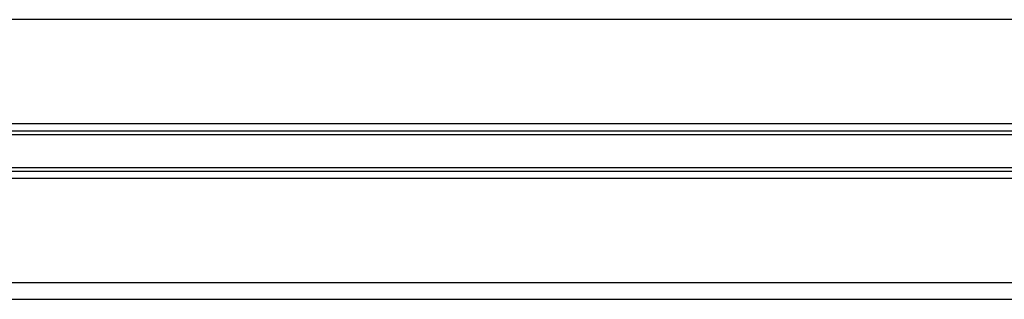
# Model space of a CAD drawing. Header units: millimetres. Extents: x 0 to 420, y 0 to 297.
# Tile 26 of 67: x 166.3 to 179.66, y 188.6 to 192.4. Entities that reach past the tile are written whole.
import ezdxf

# ---------------------------------------------------------------- set-up
doc = ezdxf.new("R2010")
doc.units = ezdxf.units.MM

msp = doc.modelspace()

# ---------------------------------------------------------------- linework, layer by layer
at = {"color": 7, "linetype": 'Continuous', "lineweight": 25}
for p, q in [((184.75928, 192.3986), (90.05377, 192.3986)), ((184.75928, 190.98115), (90.05377, 190.98115)), ((184.75928, 190.8842), (90.05377, 190.8842)), ((184.75928, 190.83287), (90.05377, 190.83287)), ((184.75928, 190.38717), (90.05377, 190.38717)), ((184.75928, 190.33583), (90.05377, 190.33583)), ((184.75928, 190.23889), (90.05377, 190.23889)), ((184.75928, 188.82143), (90.05377, 188.82143)), ((188.60474, 188.59786), (86.20832, 188.59786))]:
    msp.add_line(p, q, dxfattribs=at)

doc.saveas('drawing.dxf')
